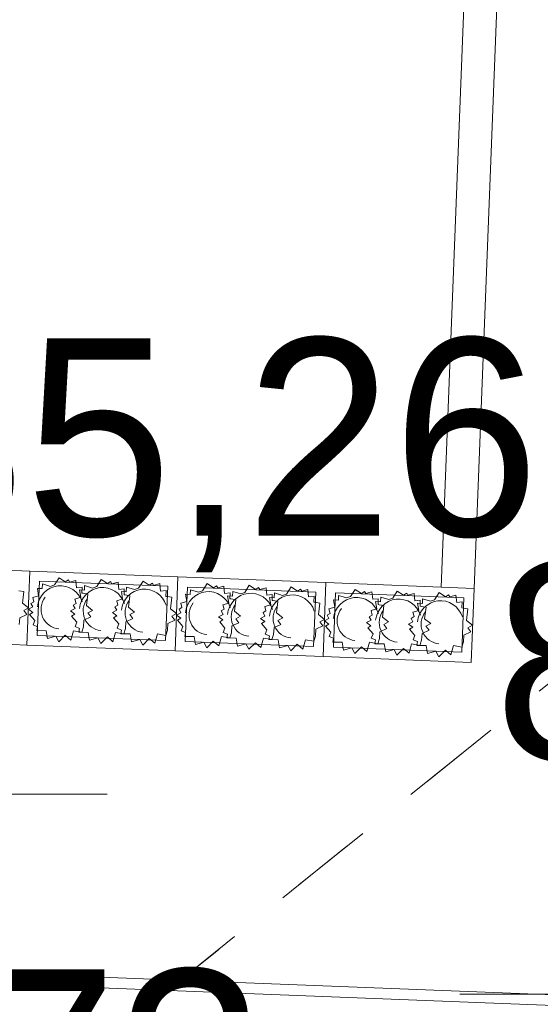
# Model space of a CAD drawing. Extents: x -134780 to 5540120, y 74663 to 5964901.
# Tile 45 of 71: x 5539596.67 to 5539599.83, y 5961335.47 to 5961341.46. Entities that reach past the tile are written whole.
import ezdxf

# ---------------------------------------------------------------- set-up
doc = ezdxf.new("R2010")
doc.units = 0
doc.header["$MEASUREMENT"] = 0
doc.set_wipeout_variables(frame=1)
doc.linetypes.add('L_0_03', pattern=[1, 0.5, -0.5])
for name, color, linetype, lineweight, true_color in [('217_kontur_klasyfikacyjny_Nr_Pióra__3', 7, 'Continuous', 18, 0xff6600), ('218_kontur_uzytku_gruntowego_Nr_Pióra__3', 7, 'Continuous', 18, 0xff6600), ('Arch wyposarzenie_Nr_Pióra__4', 7, 'Continuous', 9, 0x029e21)]:
    doc.layers.add(name, color=color, linetype=linetype, lineweight=lineweight, true_color=true_color)
for name, color, linetype, lineweight in [('Arch drogi_Nr_Pióra__21', 7, 'Continuous', 9), ('Arch schody_Nr_Pióra__21', 7, 'Continuous', 9), ('INWENT RZĘDNE_Nr_Pióra__21', 7, 'Continuous', 9), ('mapa', 7, 'Continuous', 13), ('zasuwa_lub_zawor_Nr_Pióra__7', 7, 'Continuous', 13)]:
    doc.layers.add(name, color=color, linetype=linetype, lineweight=lineweight)
doc.layers.add('INWENT RZĘDNE', color=7, linetype='Continuous')
doc.styles.add('GENERATED_STYLE_1', font='txt')

# ---------------------------------------------------------------- blocks, each defined once
blk = doc.blocks.new('Koty wysokościowe_52', base_point=(-120351.5, 109748))
at = {"layer": 'INWENT RZĘDNE_Nr_Pióra__21', "linetype": 'Continuous'}
for points in [[(-120351.5, 109748), (-119751.5, 109748), (-119797.1, 109977.7), (-119927.2, 110172.3), (-120121.8, 110302.4), (-120351.5, 110348)], [(-120351.5, 109748), (-120951.5, 109748), (-120905.8, 109518.4), (-120775.7, 109323.8), (-120581.1, 109193.7), (-120351.5, 109148)]]:
    blk.add_hatch(color=256, dxfattribs=at).paths.add_polyline_path(points, flags=0)
for p, q in [((-120351.5, 108548), (-120351.5, 110948)), ((-121551.5, 109748), (-119151.5, 109748))]:
    blk.add_line(p, q, dxfattribs=at)
blk.add_circle((-120351.5, 109748), 600, dxfattribs=at)
at = {"layer": 'INWENT RZĘDNE_Nr_Pióra__21', "insert": (-119696, 108888.5), "char_height": 1200, "attachment_point": 7, "style": 'GENERATED_STYLE_1'}
blk.add_mtext('{85,73}', dxfattribs=at)
blk = doc.blocks.new('Koty wysokościowe_28', base_point=(-112860.2, 116383.9))
at = {"layer": 'INWENT RZĘDNE_Nr_Pióra__21', "linetype": 'Continuous'}
for points in [[(-112860.2, 116383.9), (-112260.2, 116383.9), (-112305.9, 116613.5), (-112435.9, 116808.2), (-112630.6, 116938.2), (-112860.2, 116983.9)], [(-112860.2, 116383.9), (-113460.2, 116383.9), (-113414.5, 116154.3), (-113284.5, 115959.6), (-113089.8, 115829.6), (-112860.2, 115783.9)]]:
    blk.add_hatch(color=256, dxfattribs=at).paths.add_polyline_path(points, flags=0)
for p, q in [((-112860.2, 115183.9), (-112860.2, 117583.9)), ((-114060.2, 116383.9), (-111660.2, 116383.9))]:
    blk.add_line(p, q, dxfattribs=at)
blk.add_circle((-112860.2, 116383.9), 600, dxfattribs=at)
at = {"layer": 'INWENT RZĘDNE_Nr_Pióra__21', "insert": (-112477.2, 117002.2), "char_height": 1200, "attachment_point": 7, "style": 'GENERATED_STYLE_1'}
blk.add_mtext('{85,19}', dxfattribs=at)
blk = doc.blocks.new('Koty wysokościowe_24', base_point=(-113293.5, 110162.5))
at = {"layer": 'INWENT RZĘDNE_Nr_Pióra__21', "linetype": 'Continuous'}
for points in [[(-113293.5, 110162.5), (-112693.5, 110162.5), (-112739.2, 110392.1), (-112869.3, 110586.8), (-113063.9, 110716.9), (-113293.5, 110762.5)], [(-113293.5, 110162.5), (-113893.5, 110162.5), (-113847.8, 109932.9), (-113717.8, 109738.3), (-113523.1, 109608.2), (-113293.5, 109562.5)]]:
    blk.add_hatch(color=256, dxfattribs=at).paths.add_polyline_path(points, flags=0)
for p, q in [((-113293.5, 108962.5), (-113293.5, 111362.5)), ((-114493.5, 110162.5), (-112093.5, 110162.5))]:
    blk.add_line(p, q, dxfattribs=at)
blk.add_circle((-113293.5, 110162.5), 600, dxfattribs=at)
at = {"layer": 'INWENT RZĘDNE_Nr_Pióra__21', "insert": (-114288.2, 111362.5), "char_height": 1200, "attachment_point": 7, "style": 'GENERATED_STYLE_1'}
blk.add_mtext('{85,22}', dxfattribs=at)
blk = doc.blocks.new('Koty wysokościowe_12', base_point=(-117836.5, 111377.7))
at = {"layer": 'INWENT RZĘDNE_Nr_Pióra__21', "linetype": 'Continuous'}
for points in [[(-117836.5, 111377.7), (-117236.5, 111377.7), (-117282.1, 111607.3), (-117412.2, 111802), (-117606.9, 111932), (-117836.5, 111977.7)], [(-117836.5, 111377.7), (-118436.5, 111377.7), (-118390.8, 111148.1), (-118260.7, 110953.4), (-118066.1, 110823.4), (-117836.5, 110777.7)]]:
    blk.add_hatch(color=256, dxfattribs=at).paths.add_polyline_path(points, flags=0)
for p, q in [((-117836.5, 110177.7), (-117836.5, 112577.7)), ((-119036.5, 111377.7), (-116636.5, 111377.7))]:
    blk.add_line(p, q, dxfattribs=at)
blk.add_circle((-117836.5, 111377.7), 600, dxfattribs=at)
at = {"layer": 'INWENT RZĘDNE_Nr_Pióra__21', "insert": (-118027.1, 112725.3), "char_height": 1200, "attachment_point": 7, "style": 'GENERATED_STYLE_1'}
blk.add_mtext('{85,26}', dxfattribs=at)
blk = doc.blocks.new('mapa')
at = {"layer": '217_kontur_klasyfikacyjny_Nr_Pióra__3', "color": 252, "linetype": 'L_0_03', "flags": 128}
for points in [[(5539613.45, 5961348.36), (5539595.25, 5961333.69)], [(5539595.25, 5961333.69), (5539613.45, 5961348.36)]]:
    blk.add_lwpolyline(points, dxfattribs=at)
at = {"layer": '218_kontur_uzytku_gruntowego_Nr_Pióra__3', "color": 252, "linetype": 'L_0_03', "flags": 128}
for points in [[(5539613.45, 5961348.36), (5539595.25, 5961333.69)], [(5539595.25, 5961333.69), (5539613.45, 5961348.36)]]:
    blk.add_lwpolyline(points, dxfattribs=at)
at = {"layer": 'Arch drogi_Nr_Pióra__21', "linetype": 'Continuous'}
for p, q in [((5539599.4295, 5961338.0028), (5539599.7924, 5961347.2857)), ((5539599.2297, 5961338.0106), (5539599.5847, 5961347.0937))]:
    blk.add_line(p, q, dxfattribs=at)
at = {"layer": 'Arch schody_Nr_Pióra__21', "color": 252, "linetype": 'Continuous'}
for p, q in [((5539596.7316, 5961338.1083), (5539595.8323, 5961338.1434)), ((5539596.714, 5961337.6586), (5539596.7316, 5961338.1083)), ((5539596.714, 5961337.6586), (5539596.7316, 5961338.1083)), ((5539597.6309, 5961338.0731), (5539596.7316, 5961338.1083)), ((5539596.7892, 5961338.046), (5539596.7763, 5961337.7162)), ((5539597.5686, 5961338.0155), (5539596.7892, 5961338.046)), ((5539597.6133, 5961337.6235), (5539597.6309, 5961338.0731)), ((5539597.6133, 5961337.6235), (5539597.6309, 5961338.0731)), ((5539598.5302, 5961338.038), (5539597.6309, 5961338.0731)), ((5539598.5126, 5961337.5883), (5539598.5302, 5961338.038)), ((5539598.5126, 5961337.5883), (5539598.5302, 5961338.038)), ((5539599.4295, 5961338.0028), (5539598.5302, 5961338.038)), ((5539597.5557, 5961337.6858), (5539597.5686, 5961338.0155)), ((5539597.6885, 5961338.0108), (5539597.6756, 5961337.6811)), ((5539598.4679, 5961337.9804), (5539597.6885, 5961338.0108)), ((5539598.455, 5961337.6506), (5539598.4679, 5961337.9804)), ((5539598.5878, 5961337.9757), (5539598.5749, 5961337.6459)), ((5539599.3672, 5961337.9452), (5539598.5878, 5961337.9757)), ((5539599.4119, 5961337.5532), (5539599.4295, 5961338.0028)), ((5539599.3543, 5961337.6155), (5539599.3672, 5961337.9452)), ((5539595.8147, 5961337.6938), (5539596.714, 5961337.6586)), ((5539596.7763, 5961337.7162), (5539597.5557, 5961337.6858)), ((5539597.6756, 5961337.6811), (5539598.455, 5961337.6506)), ((5539596.714, 5961337.6586), (5539597.6133, 5961337.6235)), ((5539597.6133, 5961337.6235), (5539598.5126, 5961337.5883)), ((5539598.5749, 5961337.6459), (5539599.3543, 5961337.6155)), ((5539598.5126, 5961337.5883), (5539599.4119, 5961337.5532)), ((5539594.4276, 5961335.7465), (5539600.5429, 5961335.5074)), ((5539594.425, 5961335.6815), (5539600.5404, 5961335.4425))]:
    blk.add_line(p, q, dxfattribs=at)
at = {"layer": 'Arch wyposarzenie_Nr_Pióra__4', "color": 252, "linetype": 'Continuous'}
for p, q in [((5539596.8814, 5961338.0236), (5539596.9085, 5961338.0673)), ((5539596.9085, 5961338.0673), (5539596.9467, 5961338.042)), ((5539596.9467, 5961338.042), (5539596.966, 5961338.054)), ((5539596.966, 5961338.054), (5539596.9731, 5961338.0413)), ((5539596.9731, 5961338.0413), (5539597.011, 5961338.0517)), ((5539597.011, 5961338.0517), (5539597.0153, 5961338.0069)), ((5539597.1373, 5961338.0136), (5539597.1644, 5961338.0573)), ((5539597.1644, 5961338.0573), (5539597.2026, 5961338.032)), ((5539597.2026, 5961338.032), (5539597.2219, 5961338.044)), ((5539597.2219, 5961338.044), (5539597.229, 5961338.0313)), ((5539597.229, 5961338.0313), (5539597.2669, 5961338.0417)), ((5539597.2669, 5961338.0417), (5539597.2712, 5961337.9969)), ((5539597.3916, 5961338.0036), (5539597.4187, 5961338.0473)), ((5539597.4187, 5961338.0473), (5539597.4569, 5961338.0221)), ((5539597.4569, 5961338.0221), (5539597.4762, 5961338.034)), ((5539597.4762, 5961338.034), (5539597.4833, 5961338.0213)), ((5539597.4833, 5961338.0213), (5539597.5212, 5961338.0318)), ((5539597.5212, 5961338.0318), (5539597.5254, 5961337.987)), ((5539597.7807, 5961337.9884), (5539597.8079, 5961338.0321)), ((5539597.8079, 5961338.0321), (5539597.8461, 5961338.0068)), ((5539596.6653, 5961337.9889), (5539596.6943, 5961337.9838)), ((5539596.6943, 5961337.9838), (5539596.6858, 5961337.9139)), ((5539596.7849, 5961337.9586), (5539596.7769, 5961338.0032)), ((5539596.7769, 5961338.0032), (5539596.8066, 5961338.0015)), ((5539596.8066, 5961338.0015), (5539596.8085, 5961338.0302)), ((5539596.8085, 5961338.0302), (5539596.8567, 5961338.0152)), ((5539596.8567, 5961338.0152), (5539596.8814, 5961338.0236)), ((5539597.0153, 5961338.0069), (5539597.0486, 5961338.0107)), ((5539597.0408, 5961337.9486), (5539597.0328, 5961337.9932)), ((5539597.0328, 5961337.9932), (5539597.0625, 5961337.9915)), ((5539597.0486, 5961338.0107), (5539597.0476, 5961337.9744)), ((5539597.0476, 5961337.9744), (5539597.0544, 5961337.9737)), ((5539597.0544, 5961337.9737), (5539597.0834, 5961337.9686)), ((5539597.0625, 5961337.9915), (5539597.0643, 5961338.0202)), ((5539597.0643, 5961338.0202), (5539597.1126, 5961338.0052)), ((5539597.1126, 5961338.0052), (5539597.1373, 5961338.0136)), ((5539597.2712, 5961337.9969), (5539597.3045, 5961338.0007)), ((5539597.2951, 5961337.9387), (5539597.2871, 5961337.9833)), ((5539597.2871, 5961337.9833), (5539597.3168, 5961337.9815)), ((5539597.3045, 5961338.0007), (5539597.3034, 5961337.9644)), ((5539597.3168, 5961337.9815), (5539597.3186, 5961338.0102)), ((5539597.3186, 5961338.0102), (5539597.3669, 5961337.9952)), ((5539597.3669, 5961337.9952), (5539597.3916, 5961338.0036)), ((5539597.5254, 5961337.987), (5539597.5588, 5961337.9907)), ((5539597.5588, 5961337.9907), (5539597.5577, 5961337.9544)), ((5539597.7059, 5961337.9663), (5539597.7078, 5961337.995)), ((5539597.7078, 5961337.995), (5539597.7561, 5961337.98)), ((5539597.7561, 5961337.98), (5539597.7807, 5961337.9884)), ((5539597.8461, 5961338.0068), (5539597.8653, 5961338.0188)), ((5539597.8653, 5961338.0188), (5539597.8724, 5961338.0061)), ((5539597.8724, 5961338.0061), (5539597.9103, 5961338.0166)), ((5539597.9103, 5961338.0166), (5539597.9146, 5961337.9717)), ((5539597.9146, 5961337.9717), (5539597.948, 5961337.9755)), ((5539597.948, 5961337.9755), (5539597.9469, 5961337.9392)), ((5539597.9618, 5961337.9563), (5539597.9637, 5961337.985)), ((5539597.9637, 5961337.985), (5539598.0119, 5961337.97)), ((5539598.0119, 5961337.97), (5539598.0366, 5961337.9784)), ((5539598.0366, 5961337.9784), (5539598.0637, 5961338.0221)), ((5539598.0637, 5961338.0221), (5539598.1019, 5961337.9968)), ((5539598.1019, 5961337.9968), (5539598.1212, 5961338.0088)), ((5539598.1212, 5961338.0088), (5539598.1283, 5961337.9961)), ((5539598.1283, 5961337.9961), (5539598.1662, 5961338.0066)), ((5539598.1662, 5961338.0066), (5539598.1705, 5961337.9617)), ((5539598.2161, 5961337.9464), (5539598.2179, 5961337.9751)), ((5539598.2179, 5961337.9751), (5539598.2662, 5961337.9601)), ((5539598.2909, 5961337.9685), (5539598.318, 5961338.0122)), ((5539598.318, 5961338.0122), (5539598.3562, 5961337.9869)), ((5539598.3562, 5961337.9869), (5539598.3755, 5961337.9989)), ((5539598.3755, 5961337.9989), (5539598.3826, 5961337.9862)), ((5539598.3826, 5961337.9862), (5539598.4205, 5961337.9966)), ((5539598.4205, 5961337.9966), (5539598.4247, 5961337.9518)), ((5539598.68, 5961337.9533), (5539598.7072, 5961337.997)), ((5539598.7072, 5961337.997), (5539598.7454, 5961337.9717)), ((5539598.7454, 5961337.9717), (5539598.7647, 5961337.9837)), ((5539598.7647, 5961337.9837), (5539598.7717, 5961337.971)), ((5539598.7717, 5961337.971), (5539598.8096, 5961337.9814)), ((5539598.8096, 5961337.9814), (5539598.8139, 5961337.9366)), ((5539598.9359, 5961337.9433), (5539598.9631, 5961337.987)), ((5539598.9631, 5961337.987), (5539599.0012, 5961337.9617)), ((5539599.0012, 5961337.9617), (5539599.0205, 5961337.9737)), ((5539599.0205, 5961337.9737), (5539599.0276, 5961337.961)), ((5539599.1902, 5961337.9333), (5539599.2173, 5961337.977)), ((5539599.2173, 5961337.977), (5539599.2555, 5961337.9517)), ((5539596.6858, 5961337.9139), (5539596.7228, 5961337.8846)), ((5539596.7383, 5961337.9109), (5539596.7562, 5961337.9213)), ((5539596.7493, 5961337.9482), (5539596.7849, 5961337.9586)), ((5539596.7562, 5961337.9213), (5539596.7493, 5961337.9482)), ((5539597.0051, 5961337.9382), (5539597.0408, 5961337.9486)), ((5539597.0121, 5961337.9113), (5539597.0051, 5961337.9382)), ((5539597.0834, 5961337.9686), (5539597.0749, 5961337.8987)), ((5539597.2594, 5961337.9282), (5539597.2951, 5961337.9387)), ((5539597.2663, 5961337.9014), (5539597.2594, 5961337.9282)), ((5539597.3034, 5961337.9644), (5539597.3103, 5961337.9637)), ((5539597.3103, 5961337.9637), (5539597.3393, 5961337.9586)), ((5539597.3393, 5961337.9586), (5539597.3308, 5961337.8887)), ((5539597.5577, 5961337.9544), (5539597.5646, 5961337.9538)), ((5539597.5646, 5961337.9538), (5539597.5936, 5961337.9486)), ((5539597.5936, 5961337.9486), (5539597.5851, 5961337.8787)), ((5539597.6486, 5961337.913), (5539597.6843, 5961337.9235)), ((5539597.6555, 5961337.8862), (5539597.6486, 5961337.913)), ((5539597.6843, 5961337.9235), (5539597.6762, 5961337.9681)), ((5539597.6762, 5961337.9681), (5539597.7059, 5961337.9663)), ((5539597.9045, 5961337.903), (5539597.9401, 5961337.9135)), ((5539597.9401, 5961337.9135), (5539597.9321, 5961337.9581)), ((5539597.9321, 5961337.9581), (5539597.9618, 5961337.9563)), ((5539597.9469, 5961337.9392), (5539597.9537, 5961337.9386)), ((5539597.9537, 5961337.9386), (5539597.9827, 5961337.9334)), ((5539597.9827, 5961337.9334), (5539597.9742, 5961337.8635)), ((5539598.1705, 5961337.9617), (5539598.2038, 5961337.9655)), ((5539598.1944, 5961337.9035), (5539598.1864, 5961337.9481)), ((5539598.1864, 5961337.9481), (5539598.2161, 5961337.9464)), ((5539598.2038, 5961337.9655), (5539598.2028, 5961337.9292)), ((5539598.2028, 5961337.9292), (5539598.2096, 5961337.9286)), ((5539598.2096, 5961337.9286), (5539598.2386, 5961337.9234)), ((5539598.2386, 5961337.9234), (5539598.2301, 5961337.8535)), ((5539598.2662, 5961337.9601), (5539598.2909, 5961337.9685)), ((5539598.4247, 5961337.9518), (5539598.4581, 5961337.9556)), ((5539598.4581, 5961337.9556), (5539598.457, 5961337.9193)), ((5539598.457, 5961337.9193), (5539598.4639, 5961337.9186)), ((5539598.4639, 5961337.9186), (5539598.4929, 5961337.9135)), ((5539598.4929, 5961337.9135), (5539598.4844, 5961337.8436)), ((5539598.5836, 5961337.8883), (5539598.5756, 5961337.9329)), ((5539598.5756, 5961337.9329), (5539598.6053, 5961337.9312)), ((5539598.6053, 5961337.9312), (5539598.6071, 5961337.9598)), ((5539598.6071, 5961337.9598), (5539598.6554, 5961337.9449)), ((5539598.6554, 5961337.9449), (5539598.68, 5961337.9533)), ((5539598.8139, 5961337.9366), (5539598.8473, 5961337.9404)), ((5539598.8395, 5961337.8783), (5539598.8314, 5961337.9229)), ((5539598.8314, 5961337.9229), (5539598.8611, 5961337.9212)), ((5539598.8473, 5961337.9404), (5539598.8462, 5961337.9041)), ((5539598.8611, 5961337.9212), (5539598.863, 5961337.9498)), ((5539598.863, 5961337.9498), (5539598.9113, 5961337.9349)), ((5539598.9113, 5961337.9349), (5539598.9359, 5961337.9433)), ((5539599.0276, 5961337.961), (5539599.0655, 5961337.9714)), ((5539599.0655, 5961337.9714), (5539599.0698, 5961337.9266)), ((5539599.0698, 5961337.9266), (5539599.1031, 5961337.9304)), ((5539599.0937, 5961337.8684), (5539599.0857, 5961337.913)), ((5539599.0857, 5961337.913), (5539599.1154, 5961337.9112)), ((5539599.1031, 5961337.9304), (5539599.1021, 5961337.8941)), ((5539599.1154, 5961337.9112), (5539599.1173, 5961337.9399)), ((5539599.1173, 5961337.9399), (5539599.1655, 5961337.9249)), ((5539599.1655, 5961337.9249), (5539599.1902, 5961337.9333)), ((5539599.2555, 5961337.9517), (5539599.2748, 5961337.9637)), ((5539599.2748, 5961337.9637), (5539599.2819, 5961337.951)), ((5539599.2819, 5961337.951), (5539599.3198, 5961337.9615)), ((5539599.3198, 5961337.9615), (5539599.3241, 5961337.9167)), ((5539599.3241, 5961337.9167), (5539599.3574, 5961337.9204)), ((5539599.3574, 5961337.9204), (5539599.3563, 5961337.8841)), ((5539596.7228, 5961337.8846), (5539596.6939, 5961337.869)), ((5539596.6939, 5961337.869), (5539596.7124, 5961337.8447)), ((5539596.7225, 5961337.8757), (5539596.7498, 5961337.8902)), ((5539596.7486, 5961337.8566), (5539596.7225, 5961337.8757)), ((5539596.7293, 5961337.8443), (5539596.7486, 5961337.8566)), ((5539596.7498, 5961337.8902), (5539596.7383, 5961337.9109)), ((5539596.9784, 5961337.8657), (5539597.0057, 5961337.8802)), ((5539597.0045, 5961337.8466), (5539596.9784, 5961337.8657)), ((5539596.9941, 5961337.9009), (5539597.0121, 5961337.9113)), ((5539597.0057, 5961337.8802), (5539596.9941, 5961337.9009)), ((5539597.0749, 5961337.8987), (5539597.112, 5961337.8694)), ((5539597.112, 5961337.8694), (5539597.083, 5961337.8538)), ((5539597.083, 5961337.8538), (5539597.1016, 5961337.8295)), ((5539597.2327, 5961337.8558), (5539597.26, 5961337.8703)), ((5539597.2588, 5961337.8366), (5539597.2327, 5961337.8558)), ((5539597.2484, 5961337.891), (5539597.2663, 5961337.9014)), ((5539597.26, 5961337.8703), (5539597.2484, 5961337.891)), ((5539597.3308, 5961337.8887), (5539597.3679, 5961337.8594)), ((5539597.3679, 5961337.8594), (5539597.3389, 5961337.8438)), ((5539597.5851, 5961337.8787), (5539597.6221, 5961337.8494)), ((5539597.6218, 5961337.8406), (5539597.6491, 5961337.8551)), ((5539597.6376, 5961337.8758), (5539597.6555, 5961337.8862)), ((5539597.6491, 5961337.8551), (5539597.6376, 5961337.8758)), ((5539597.8935, 5961337.8658), (5539597.9114, 5961337.8762)), ((5539597.905, 5961337.8451), (5539597.8935, 5961337.8658)), ((5539597.9114, 5961337.8762), (5539597.9045, 5961337.903)), ((5539597.9742, 5961337.8635), (5539598.0113, 5961337.8342)), ((5539598.1477, 5961337.8558), (5539598.1656, 5961337.8662)), ((5539598.1593, 5961337.8351), (5539598.1477, 5961337.8558)), ((5539598.1587, 5961337.8931), (5539598.1944, 5961337.9035)), ((5539598.1656, 5961337.8662), (5539598.1587, 5961337.8931)), ((5539598.2301, 5961337.8535), (5539598.2672, 5961337.8242)), ((5539598.5479, 5961337.8779), (5539598.5836, 5961337.8883)), ((5539598.5548, 5961337.851), (5539598.5479, 5961337.8779)), ((5539598.8038, 5961337.8679), (5539598.8395, 5961337.8783)), ((5539598.8107, 5961337.841), (5539598.8038, 5961337.8679)), ((5539598.8462, 5961337.9041), (5539598.8531, 5961337.9034)), ((5539598.8531, 5961337.9034), (5539598.882, 5961337.8982)), ((5539598.882, 5961337.8982), (5539598.8736, 5961337.8284)), ((5539599.058, 5961337.8579), (5539599.0937, 5961337.8684)), ((5539599.065, 5961337.8311), (5539599.058, 5961337.8579)), ((5539599.1021, 5961337.8941), (5539599.1089, 5961337.8934)), ((5539599.1089, 5961337.8934), (5539599.1379, 5961337.8882)), ((5539599.1379, 5961337.8882), (5539599.1294, 5961337.8183)), ((5539599.3563, 5961337.8841), (5539599.3632, 5961337.8835)), ((5539599.3632, 5961337.8835), (5539599.3922, 5961337.8783)), ((5539599.3922, 5961337.8783), (5539599.3837, 5961337.8084)), ((5539596.6702, 5961337.8248), (5539596.6673, 5961337.7835)), ((5539596.7124, 5961337.8447), (5539596.6702, 5961337.8248)), ((5539596.7613, 5961337.8069), (5539596.7293, 5961337.8443)), ((5539596.7508, 5961337.7805), (5539596.7613, 5961337.8069)), ((5539596.9852, 5961337.8343), (5539597.0045, 5961337.8466)), ((5539597.0171, 5961337.7969), (5539596.9852, 5961337.8343)), ((5539597.0066, 5961337.7705), (5539597.0171, 5961337.7969)), ((5539597.0593, 5961337.8096), (5539597.0564, 5961337.7683)), ((5539597.1016, 5961337.8295), (5539597.0593, 5961337.8096)), ((5539597.2395, 5961337.8244), (5539597.2588, 5961337.8366)), ((5539597.2714, 5961337.787), (5539597.2395, 5961337.8244)), ((5539597.3152, 5961337.7996), (5539597.3123, 5961337.7583)), ((5539597.3575, 5961337.8195), (5539597.3152, 5961337.7996)), ((5539597.3389, 5961337.8438), (5539597.3575, 5961337.8195)), ((5539597.6118, 5961337.8095), (5539597.5695, 5961337.7897)), ((5539597.6221, 5961337.8494), (5539597.5932, 5961337.8338)), ((5539597.5932, 5961337.8338), (5539597.6118, 5961337.8095)), ((5539597.6479, 5961337.8214), (5539597.6218, 5961337.8406)), ((5539597.6287, 5961337.8092), (5539597.6479, 5961337.8214)), ((5539597.6606, 5961337.7718), (5539597.6287, 5961337.8092)), ((5539597.8777, 5961337.8306), (5539597.905, 5961337.8451)), ((5539597.9038, 5961337.8114), (5539597.8777, 5961337.8306)), ((5539597.8845, 5961337.7992), (5539597.9038, 5961337.8114)), ((5539597.9165, 5961337.7618), (5539597.8845, 5961337.7992)), ((5539598.0009, 5961337.7943), (5539597.9586, 5961337.7745)), ((5539598.0113, 5961337.8342), (5539597.9824, 5961337.8186)), ((5539597.9824, 5961337.8186), (5539598.0009, 5961337.7943)), ((5539598.132, 5961337.8206), (5539598.1593, 5961337.8351)), ((5539598.1581, 5961337.8015), (5539598.132, 5961337.8206)), ((5539598.1388, 5961337.7893), (5539598.1581, 5961337.8015)), ((5539598.2672, 5961337.8242), (5539598.2382, 5961337.8086)), ((5539598.2382, 5961337.8086), (5539598.2568, 5961337.7843)), ((5539598.4844, 5961337.8436), (5539598.5215, 5961337.8143)), ((5539598.5215, 5961337.8143), (5539598.4925, 5961337.7987)), ((5539598.4925, 5961337.7987), (5539598.5111, 5961337.7744)), ((5539598.5211, 5961337.8054), (5539598.5484, 5961337.8199)), ((5539598.5473, 5961337.7863), (5539598.5211, 5961337.8054)), ((5539598.5369, 5961337.8406), (5539598.5548, 5961337.851)), ((5539598.5484, 5961337.8199), (5539598.5369, 5961337.8406)), ((5539598.777, 5961337.7954), (5539598.8043, 5961337.8099)), ((5539598.8031, 5961337.7763), (5539598.777, 5961337.7954)), ((5539598.7928, 5961337.8306), (5539598.8107, 5961337.841)), ((5539598.8043, 5961337.8099), (5539598.7928, 5961337.8306)), ((5539598.8736, 5961337.8284), (5539598.9106, 5961337.7991)), ((5539598.9106, 5961337.7991), (5539598.8817, 5961337.7835)), ((5539599.0313, 5961337.7855), (5539599.0586, 5961337.8)), ((5539599.047, 5961337.8207), (5539599.065, 5961337.8311)), ((5539599.0586, 5961337.8), (5539599.047, 5961337.8207)), ((5539599.1294, 5961337.8183), (5539599.1665, 5961337.7891)), ((5539599.3837, 5961337.8084), (5539599.4208, 5961337.7791)), ((5539596.7771, 5961337.7697), (5539596.7508, 5961337.7805)), ((5539596.7731, 5961337.7466), (5539596.7771, 5961337.7697)), ((5539596.8296, 5961337.7457), (5539596.7731, 5961337.7466)), ((5539596.8384, 5961337.6977), (5539596.8296, 5961337.7457)), ((5539596.9956, 5961337.7457), (5539596.98, 5961337.689)), ((5539597.0464, 5961337.7366), (5539596.9956, 5961337.7457)), ((5539597.033, 5961337.7597), (5539597.0066, 5961337.7705)), ((5539597.029, 5961337.7366), (5539597.033, 5961337.7597)), ((5539597.0855, 5961337.7357), (5539597.029, 5961337.7366)), ((5539597.0564, 5961337.7683), (5539597.0464, 5961337.7366)), ((5539597.0942, 5961337.6877), (5539597.0855, 5961337.7357)), ((5539597.2515, 5961337.7357), (5539597.2359, 5961337.679)), ((5539597.3023, 5961337.7266), (5539597.2515, 5961337.7357)), ((5539597.2609, 5961337.7606), (5539597.2714, 5961337.787)), ((5539597.2873, 5961337.7497), (5539597.2609, 5961337.7606)), ((5539597.2833, 5961337.7266), (5539597.2873, 5961337.7497)), ((5539597.3123, 5961337.7583), (5539597.3023, 5961337.7266)), ((5539597.5666, 5961337.7484), (5539597.5566, 5961337.7166)), ((5539597.5695, 5961337.7897), (5539597.5666, 5961337.7484)), ((5539597.6501, 5961337.7454), (5539597.6606, 5961337.7718)), ((5539597.6764, 5961337.7345), (5539597.6501, 5961337.7454)), ((5539597.6724, 5961337.7114), (5539597.6764, 5961337.7345)), ((5539597.906, 5961337.7354), (5539597.9165, 5961337.7618)), ((5539597.9323, 5961337.7245), (5539597.906, 5961337.7354)), ((5539597.9557, 5961337.7332), (5539597.9457, 5961337.7014)), ((5539597.9586, 5961337.7745), (5539597.9557, 5961337.7332)), ((5539598.1707, 5961337.7519), (5539598.1388, 5961337.7893)), ((5539598.1602, 5961337.7254), (5539598.1707, 5961337.7519)), ((5539598.2145, 5961337.7645), (5539598.2116, 5961337.7232)), ((5539598.2568, 5961337.7843), (5539598.2145, 5961337.7645)), ((5539598.4688, 5961337.7545), (5539598.4659, 5961337.7132)), ((5539598.5111, 5961337.7744), (5539598.4688, 5961337.7545)), ((5539598.528, 5961337.774), (5539598.5473, 5961337.7863)), ((5539598.5599, 5961337.7366), (5539598.528, 5961337.774)), ((5539598.5494, 5961337.7102), (5539598.5599, 5961337.7366)), ((5539598.7838, 5961337.764), (5539598.8031, 5961337.7763)), ((5539598.8158, 5961337.7266), (5539598.7838, 5961337.764)), ((5539598.858, 5961337.7393), (5539598.8551, 5961337.698)), ((5539598.9002, 5961337.7592), (5539598.858, 5961337.7393)), ((5539598.8817, 5961337.7835), (5539598.9002, 5961337.7592)), ((5539599.0574, 5961337.7663), (5539599.0313, 5961337.7855)), ((5539599.0381, 5961337.7541), (5539599.0574, 5961337.7663)), ((5539599.0701, 5961337.7167), (5539599.0381, 5961337.7541)), ((5539599.1561, 5961337.7492), (5539599.1138, 5961337.7293)), ((5539599.1665, 5961337.7891), (5539599.1376, 5961337.7734)), ((5539599.1376, 5961337.7734), (5539599.1561, 5961337.7492)), ((5539599.4104, 5961337.7392), (5539599.3681, 5961337.7194)), ((5539599.4208, 5961337.7791), (5539599.3918, 5961337.7635)), ((5539599.3918, 5961337.7635), (5539599.4104, 5961337.7392)), ((5539596.8888, 5961337.7119), (5539596.8384, 5961337.6977)), ((5539596.9067, 5961337.6778), (5539596.8888, 5961337.7119)), ((5539596.9465, 5961337.718), (5539596.9067, 5961337.6778)), ((5539596.98, 5961337.689), (5539596.9465, 5961337.718)), ((5539597.1447, 5961337.7019), (5539597.0942, 5961337.6877)), ((5539597.1626, 5961337.6678), (5539597.1447, 5961337.7019)), ((5539597.2024, 5961337.708), (5539597.1626, 5961337.6678)), ((5539597.2359, 5961337.679), (5539597.2024, 5961337.708)), ((5539597.3398, 5961337.7257), (5539597.2833, 5961337.7266)), ((5539597.3485, 5961337.6777), (5539597.3398, 5961337.7257)), ((5539597.399, 5961337.6919), (5539597.3485, 5961337.6777)), ((5539597.4169, 5961337.6578), (5539597.399, 5961337.6919)), ((5539597.4567, 5961337.698), (5539597.4169, 5961337.6578)), ((5539597.4902, 5961337.6691), (5539597.4567, 5961337.698)), ((5539597.5058, 5961337.7258), (5539597.4902, 5961337.6691)), ((5539597.5566, 5961337.7166), (5539597.5058, 5961337.7258)), ((5539597.7289, 5961337.7105), (5539597.6724, 5961337.7114)), ((5539597.7377, 5961337.6625), (5539597.7289, 5961337.7105)), ((5539597.7882, 5961337.6767), (5539597.7377, 5961337.6625)), ((5539597.806, 5961337.6426), (5539597.7882, 5961337.6767)), ((5539597.8458, 5961337.6828), (5539597.806, 5961337.6426)), ((5539597.8793, 5961337.6539), (5539597.8458, 5961337.6828)), ((5539597.895, 5961337.7106), (5539597.8793, 5961337.6539)), ((5539597.9457, 5961337.7014), (5539597.895, 5961337.7106)), ((5539597.9283, 5961337.7014), (5539597.9323, 5961337.7245)), ((5539597.9848, 5961337.7005), (5539597.9283, 5961337.7014)), ((5539597.9936, 5961337.6525), (5539597.9848, 5961337.7005)), ((5539598.1017, 5961337.6728), (5539598.0619, 5961337.6326)), ((5539598.1352, 5961337.6439), (5539598.1017, 5961337.6728)), ((5539598.1508, 5961337.7006), (5539598.1352, 5961337.6439)), ((5539598.2016, 5961337.6914), (5539598.1508, 5961337.7006)), ((5539598.1866, 5961337.7146), (5539598.1602, 5961337.7254)), ((5539598.1826, 5961337.6915), (5539598.1866, 5961337.7146)), ((5539598.2391, 5961337.6906), (5539598.1826, 5961337.6915)), ((5539598.2116, 5961337.7232), (5539598.2016, 5961337.6914)), ((5539598.2478, 5961337.6426), (5539598.2391, 5961337.6906)), ((5539598.4051, 5961337.6906), (5539598.3895, 5961337.6339)), ((5539598.4559, 5961337.6815), (5539598.4051, 5961337.6906)), ((5539598.4659, 5961337.7132), (5539598.4559, 5961337.6815)), ((5539598.5757, 5961337.6994), (5539598.5494, 5961337.7102)), ((5539598.5717, 5961337.6763), (5539598.5757, 5961337.6994)), ((5539598.6283, 5961337.6754), (5539598.5717, 5961337.6763)), ((5539598.637, 5961337.6274), (5539598.6283, 5961337.6754)), ((5539598.7943, 5961337.6754), (5539598.7786, 5961337.6187)), ((5539598.845, 5961337.6663), (5539598.7943, 5961337.6754)), ((5539598.8053, 5961337.7002), (5539598.8158, 5961337.7266)), ((5539598.8316, 5961337.6894), (5539598.8053, 5961337.7002)), ((5539598.8276, 5961337.6663), (5539598.8316, 5961337.6894)), ((5539598.8551, 5961337.698), (5539598.845, 5961337.6663)), ((5539599.0596, 5961337.6903), (5539599.0701, 5961337.7167)), ((5539599.0859, 5961337.6794), (5539599.0596, 5961337.6903)), ((5539599.0819, 5961337.6563), (5539599.0859, 5961337.6794)), ((5539599.1109, 5961337.688), (5539599.1009, 5961337.6562)), ((5539599.1138, 5961337.7293), (5539599.1109, 5961337.688)), ((5539599.3652, 5961337.6781), (5539599.3552, 5961337.6463)), ((5539599.3681, 5961337.7194), (5539599.3652, 5961337.6781)), ((5539598.044, 5961337.6667), (5539597.9936, 5961337.6525)), ((5539598.0619, 5961337.6326), (5539598.044, 5961337.6667)), ((5539598.2983, 5961337.6568), (5539598.2478, 5961337.6426)), ((5539598.3162, 5961337.6227), (5539598.2983, 5961337.6568)), ((5539598.356, 5961337.6629), (5539598.3162, 5961337.6227)), ((5539598.3895, 5961337.6339), (5539598.356, 5961337.6629)), ((5539598.6875, 5961337.6416), (5539598.637, 5961337.6274)), ((5539598.7053, 5961337.6075), (5539598.6875, 5961337.6416)), ((5539598.7451, 5961337.6477), (5539598.7053, 5961337.6075)), ((5539598.7786, 5961337.6187), (5539598.7451, 5961337.6477)), ((5539598.8841, 5961337.6653), (5539598.8276, 5961337.6663)), ((5539598.8929, 5961337.6174), (5539598.8841, 5961337.6653)), ((5539598.9434, 5961337.6316), (5539598.8929, 5961337.6174)), ((5539598.9612, 5961337.5975), (5539598.9434, 5961337.6316)), ((5539599.001, 5961337.6376), (5539598.9612, 5961337.5975)), ((5539599.0345, 5961337.6087), (5539599.001, 5961337.6376)), ((5539599.0502, 5961337.6654), (5539599.0345, 5961337.6087)), ((5539599.1009, 5961337.6562), (5539599.0502, 5961337.6654)), ((5539599.1384, 5961337.6554), (5539599.0819, 5961337.6563)), ((5539599.1472, 5961337.6074), (5539599.1384, 5961337.6554)), ((5539599.1976, 5961337.6216), (5539599.1472, 5961337.6074)), ((5539599.2155, 5961337.5875), (5539599.1976, 5961337.6216)), ((5539599.2553, 5961337.6277), (5539599.2155, 5961337.5875)), ((5539599.2888, 5961337.5988), (5539599.2553, 5961337.6277)), ((5539599.3044, 5961337.6555), (5539599.2888, 5961337.5988)), ((5539599.3552, 5961337.6463), (5539599.3044, 5961337.6555))]:
    blk.add_line(p, q, dxfattribs=at)
for centre, major_axis, start_param, end_param in [((5539596.9166, 5961337.8759), (-0.0056, -0.1425), 1.927535, 4.652962), ((5539597.1724, 5961337.8659), (-0.0056, -0.1425), 1.927535, 4.652962), ((5539597.4267, 5961337.8559), (-0.0056, -0.1425), 1.927535, 4.652962), ((5539597.8159, 5961337.8407), (-0.0056, -0.1425), 1.927535, 4.652962), ((5539598.0718, 5961337.8307), (-0.0056, -0.1425), 1.927535, 4.652962), ((5539596.9166, 5961337.8759), (-0.0047, -0.1193), 4.078423, 6.243896), ((5539597.1724, 5961337.8659), (-0.0047, -0.1193), 4.078423, 6.243896), ((5539597.4267, 5961337.8559), (-0.0047, -0.1193), 4.078423, 6.243896), ((5539597.8159, 5961337.8407), (-0.0047, -0.1193), 4.078423, 6.243896), ((5539598.326, 5961337.8208), (-0.0056, -0.1425), 1.927535, 4.652962), ((5539598.7152, 5961337.8056), (-0.0056, -0.1425), 1.927535, 4.652962), ((5539598.9711, 5961337.7956), (-0.0056, -0.1425), 1.927535, 4.652962), ((5539599.2254, 5961337.7856), (-0.0056, -0.1425), 1.927535, 4.652962), ((5539598.0718, 5961337.8307), (-0.0047, -0.1193), 4.078423, 6.243896), ((5539598.326, 5961337.8208), (-0.0047, -0.1193), 4.078423, 6.243896), ((5539598.7152, 5961337.8056), (-0.0047, -0.1193), 4.078423, 6.243896), ((5539598.9711, 5961337.7956), (-0.0047, -0.1193), 4.078423, 6.243896), ((5539599.2254, 5961337.7856), (-0.0047, -0.1193), 4.078423, 6.243896)]:
    blk.add_ellipse(centre, major_axis=major_axis, ratio=0.982005, start_param=start_param, end_param=end_param, dxfattribs=at)
at = {"layer": 'INWENT RZĘDNE', "color": 252, "xscale": 0.001, "yscale": 0.001, "zscale": 0.001}
for name, p in [('Koty wysokościowe_28', (5539600.9774, 5961341.7588)), ('Koty wysokościowe_12', (5539596.0011, 5961336.7526)), ('Koty wysokościowe_24', (5539600.5441, 5961335.5374)), ('Koty wysokościowe_52', (5539593.4861, 5961335.1229))]:
    blk.add_blockref(name, p, dxfattribs=at)

msp = doc.modelspace()

# ---------------------------------------------------------------- block references
at = {"layer": 'mapa', "color": 4, "lineweight": 40}
msp.add_blockref('mapa', (0, 0), dxfattribs=at)

# ---------------------------------------------------------------- next in the draw order: wipeouts: each hides what was drawn before it
msp.add_wipeout([(5539444.713, 5961266.9628), (5539444.713, 5961415.4628), (5539654.713, 5961415.4628), (5539651.713, 5961412.4128), (5539457.213, 5961412.4128), (5539457.213, 5961270.0128), (5539651.713, 5961270.0128), (5539654.713, 5961266.9628)]).dxf.layer = 'zasuwa_lub_zawor_Nr_Pióra__7'

doc.saveas('drawing.dxf')
